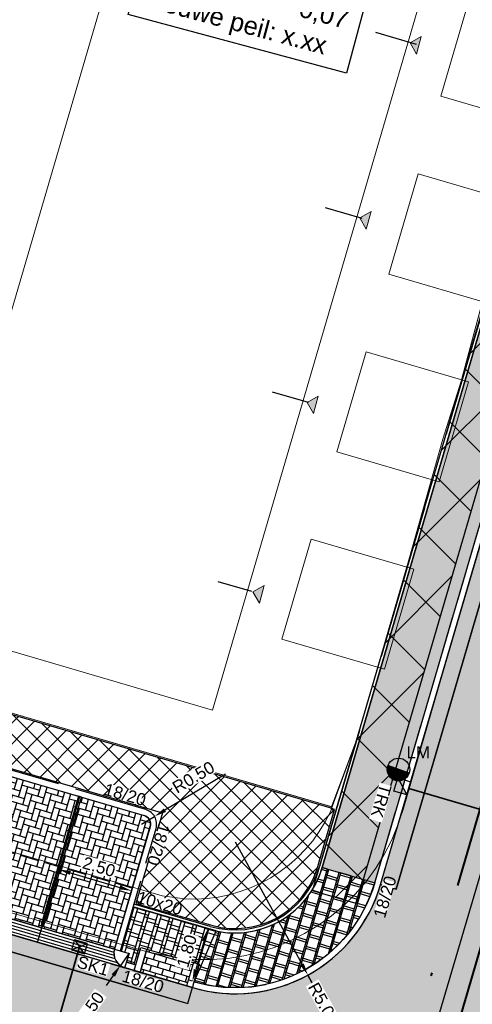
# Model space of a CAD drawing. Header units: metres. Extents: x 252743 to 254903, y 592696 to 593766.
# Tile 87 of 174: x 253881 to 253896, y 592933 to 592965. Entities that reach past the tile are written whole.
import ezdxf
from ezdxf.lldxf.tags import DXFTag

# ---------------------------------------------------------------- set-up
doc = ezdxf.new("R2010")
doc.units = ezdxf.units.M
doc.set_wipeout_variables(frame=1)
for name, pattern in [('ACAD_ISO11W100', [33, 12, -3, 12, -3, 0, -3]), ('CENTER', [50.8, 31.75, -6.35, 6.35, -6.35]), ('DASHED', [19.05, 12.7, -6.35]), ('HIDDEN', [9.525, 6.35, -3.175]), ('IMPORT-KG-KADASTRAAL-SO _2_', [0]), ('IMPORT-KG-PERCEEL-SO _2_', [0])]:
    doc.linetypes.add(name, pattern=pattern)
for name, color, linetype, lineweight in [('132034000_dwg', 8, 'Continuous', 5), ('B-BH-GR-BEPLANTING_CULTUUR_BODEMBEDEKKER-G', 250, 'Continuous', 18), ('B-BH-KG-GRENS_KADASTRAAL-G', 250, 'IMPORT-KG-KADASTRAAL-SO _2_', 18), ('B-BH-KG-GRENS_PERCEEL-G', 250, 'IMPORT-KG-PERCEEL-SO _2_', 18), ('B-BH-VH-OPENVERHARDING-G', 250, 'Continuous', 18), ('N-RI-DWA-PVC', 12, 'CENTER', 40), ('N-RI-HWA-PVC', 150, 'ACAD_ISO11W100', 40), ('N-RI-HWA-PVC125 KOLKAANSLUITING', 140, 'HIDDEN', 35), ('N-woningen', 1, 'Continuous', 0)]:
    doc.layers.add(name, color=color, linetype=linetype, lineweight=lineweight)
doc.layers.add('ALGEMEEN HULP', color=6, linetype='Continuous', plot=False)
for name, color, linetype in [('ALGEMEEN LEGENDA 200', 7, 'Continuous'), ('ALGEMEEN TEKST 200', 7, 'Continuous'), ('B-RI-DWA-BETON', 8, 'Continuous'), ('N-GR-ARC-GROENVOORZIENING-N', 82, 'Continuous'), ('N-IN-TEKST 200', 7, 'Continuous'), ('N-KL-NUTSSTROOK', 10, 'Continuous'), ('N-RI-KOLK-STRAATKOLK', 7, 'Continuous'), ('N-RI-KOLK-TROTTOIRKOLK-TRK', 7, 'Continuous'), ('N-WB-ARC-BETONSTEEN KF', 253, 'Continuous'), ('N-WB-ARC-BETONTEGEL 30X30', 8, 'Continuous'), ('N-WB-ARC-KLINKER DF', 24, 'Continuous'), ('N-WB-ARC-SBS-KF-ROODBRUIN-PARKEREN', 24, 'Continuous'), ('N-WB-ARC-SBS-KF-ROODBRUIN-RIJBAAN', 24, 'Continuous'), ('N-WB-BAND OPSLUITBAND 10x20', 7, 'DASHED'), ('N-WB-BAND TEKST 200', 7, 'Continuous'), ('N-WB-BAND TROTTOIRBAND 18 20', 7, 'ACAD_ISO11W100'), ('N-WB-BOCHTSTRAAL', 7, 'Continuous'), ('N-WB-KANTVERHARDING', 2, 'Continuous'), ('N-WB-MAATVOERING-VERHARDINGEN', 7, 'Continuous'), ('N-WB-MATERIAALGRENS', 1, 'Continuous'), ('N-WB-MOLGOOT GEBAKKEN DF', 8, 'Continuous'), ('N-WB-PERRONBAND 18 20', 2, 'Continuous')]:
    doc.layers.add(name, color=color, linetype=linetype)
doc.layers.add('B-WE-KG-GRENS_PERCEEL-G', color=7, linetype='KG-PERCEEL-SO', lineweight=18, true_color=0x00a6ff)
doc.layers.get('0').freeze()
doc.styles.add('N_STANDARD 200', font='arial.ttf', dxfattribs={"height": 0.4})
doc.styles.get("Standard").update_dxf_attribs({"font": 'simplex.shx'})
tags = doc.linetypes.add('KG-PERCEEL-SO', pattern='A,5.5,-2,["P",Standard,S=1.8,R=0,X=-0.5,Y=-0.9],-2,5.5,-2,[5,NLCS.SHX,S=0.75,R=0,X=0,Y=0],-2', length=19).pattern_tags.tags
tags[6] = DXFTag(74, 10)
doc.dimstyles.new('N_DIMENSION 200', dxfattribs={"dimtxt": 0.4, "dimasz": 0.4, "dimexe": 0.125, "dimexo": 0.125, "dimgap": 0.25, "dimtad": 1, "dimzin": 3, "dimdsep": 46, "dimtxsty": 'N_STANDARD 200', "dimcen": 0, "dimazin": 3, "dimtfac": 1, "dimtix": 1, "dimtmove": 2, "dimatfit": 3, "dimfxl": 0.125, "dimfxlon": 1, "dimtfill": 1, "dimtolj": 1, "dimtzin": 0, "dimarcsym": 0})
pattern_1 = [(73.7, (253944.78337, 592970.7248), (-0.3900649, 0.114063), []), (163.7, (253944.78337, 592970.72481), (-0.44709635, -0.0809695), [0.4064, -0.4064])]
pattern_2 = [(73.72, (0, 0), (-0.13005114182, 0.037980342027), []), (163.72, (0, 0), (-0.187014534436, -0.15707198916), [0.1354836, -0.1354836])]

# ---------------------------------------------------------------- blocks, each defined once
blk = doc.blocks.new('*D515')
at = {"layer": 'Defpoints', "color": 0, "transparency": 16777216}
for p in [(253887.402, 592935.133), (253886.839, 592933.422), (253886.897, 592933.405)]:
    blk.add_point(p, dxfattribs=at)
at = {"layer": 'N-WB-MAATVOERING-VERHARDINGEN', "color": 0, "lineweight": -2, "transparency": 16777216}
for p, q in [((253887.344, 592935.15), (253887.224, 592935.185)), ((253887.232, 592934.766), (253886.951, 592933.806)), ((253886.839, 592933.422), (253886.719, 592933.457))]:
    blk.add_line(p, q, dxfattribs=at)
at = {"layer": 'N-WB-MAATVOERING-VERHARDINGEN', "color": 0, "transparency": 16777216}
for points in [[(253887.168, 592934.785), (253887.296, 592934.747), (253887.344, 592935.15)], [(253886.887, 592933.825), (253887.015, 592933.787), (253886.839, 592933.422)]]:
    blk.add_solid(points, dxfattribs=at)
at = {"layer": 'N-WB-MAATVOERING-VERHARDINGEN', "color": 0, "transparency": 16777216, "insert": (253886.656, 592934.413), "char_height": 0.4, "attachment_point": 5, "rotation": 73.716, "style": 'N_STANDARD 200', "bg_fill": 3, "box_fill_scale": 1.1, "bg_fill_color": 256, "bg_fill_true_color": 13158600, "bg_fill_transparency": 0}
blk.add_mtext('\\A1;1.80', dxfattribs=at)
blk = doc.blocks.new('*D535')
at = {"layer": 'Defpoints', "color": 0, "transparency": 16777216}
for p in [(253882.433, 592937.098), (253884.832, 592936.397), (253884.833, 592936.4)]:
    blk.add_point(p, dxfattribs=at)
at = {"layer": 'N-WB-BOCHTSTRAAL', "color": 0, "lineweight": -2, "transparency": 16777216}
for p, q in [((253882.434, 592937.101), (253882.469, 592937.221)), ((253882.818, 592936.989), (253884.449, 592936.513)), ((253884.833, 592936.4), (253884.868, 592936.52))]:
    blk.add_line(p, q, dxfattribs=at)
at = {"layer": 'N-WB-BOCHTSTRAAL', "color": 0, "transparency": 16777216}
for points in [[(253882.837, 592937.053), (253882.799, 592936.925), (253882.434, 592937.101)], [(253884.468, 592936.577), (253884.431, 592936.449), (253884.833, 592936.4)]]:
    blk.add_solid(points, dxfattribs=at)
at = {"layer": 'N-WB-BOCHTSTRAAL', "color": 0, "transparency": 16777216, "insert": (253883.761, 592937.187), "char_height": 0.4, "attachment_point": 5, "rotation": 343.716, "style": 'N_STANDARD 200', "bg_fill": 3, "box_fill_scale": 1.1, "bg_fill_color": 256, "bg_fill_true_color": 13158600, "bg_fill_transparency": 0}
blk.add_mtext('\\A1;2.50', dxfattribs=at)
blk = doc.blocks.new('*D537')
at = {"layer": 'Defpoints', "color": 0, "transparency": 16777216}
for p in [(253884.754, 592934.345), (253884.465, 592933.937)]:
    blk.add_point(p, dxfattribs=at)
at = {"layer": 'N-WB-BOCHTSTRAAL', "color": 0, "lineweight": -2, "transparency": 16777216}
for p, q in [((253884.754, 592934.345), (253884.465, 592933.937)), ((253884.233, 592933.611), (253884.002, 592933.285))]:
    blk.add_line(p, q, dxfattribs=at)
at = {"layer": 'N-WB-BOCHTSTRAAL', "color": 0, "transparency": 16777216}
blk.add_solid([(253884.179, 592933.65), (253884.288, 592933.572), (253884.465, 592933.937)], dxfattribs=at)
at = {"layer": 'N-WB-BOCHTSTRAAL', "color": 0, "transparency": 16777216, "insert": (253883.37, 592932.395), "char_height": 0.4, "attachment_point": 5, "rotation": 54.6441, "style": 'N_STANDARD 200', "bg_fill": 3, "box_fill_scale": 1.1, "bg_fill_color": 256, "bg_fill_true_color": 13158600, "bg_fill_transparency": 0}
blk.add_mtext('\\A1;R0.50', dxfattribs=at)
blk = doc.blocks.new('TROTTOIRKOLK TRK2020')
h = blk.add_hatch(color=256)
h.dxf.hatch_style = 1
h.paths.add_polyline_path([(0, 0), (0.45, 0.45), (0.45, 0)])
for points in [[(0, 0.45), (0.45, 0.45), (0.45, 0), (0, 0)], [(0, 0), (0.45, 0.45), (0.45, 0)]]:
    blk.add_lwpolyline(points, close=True)
at = {"color": 7, "true_color": 0xffffff}
blk.add_wipeout([(0.316, -0.088), (1.558, -0.088), (1.558, -0.525), (0.316, -0.525)], dxfattribs=at)
at = {"style": 'N_STANDARD 200'}
blk.add_attdef('TROTTOIRKOLK', (0.316, -0.505), '', height=0.4, dxfattribs=at)
blk = doc.blocks.new('STRAATKOLK STR3545')
h = blk.add_hatch(color=256)
h.dxf.hatch_style = 1
h.paths.add_polyline_path([(0, 0.35), (0.225, 0.175), (0.45, 0.35)])
h = blk.add_hatch(color=256)
h.dxf.hatch_style = 1
h.paths.add_polyline_path([(0.225, 0.175), (0, 0), (0.45, 0)])
for points in [[(0, 0.35), (0.225, 0.175), (0.45, 0.35)], [(0, 0.35), (0, 0), (0.45, 0), (0.45, 0.35)], [(0.225, 0.175), (0, 0), (0.45, 0)]]:
    blk.add_lwpolyline(points, close=True)
at = {"style": 'N_STANDARD 200'}
blk.add_attdef('STRAATKOLK', (0.297, -0.502), '', height=0.4, dxfattribs=at)
at = {"color": 7, "true_color": 0xffffff}
blk.add_wipeout([(0.316, -0.088), (1.358, -0.088), (1.358, -0.525), (0.316, -0.525)], dxfattribs=at)
blk = doc.blocks.new('*D625')
at = {"layer": 'Defpoints', "color": 0, "transparency": 16777216}
for p in [(253885.162, 592938.594), (253885.592, 592938.849)]:
    blk.add_point(p, dxfattribs=at)
at = {"layer": 'N-WB-BOCHTSTRAAL', "color": 0, "lineweight": -2, "transparency": 16777216}
for p, q in [((253887.933, 592940.235), (253885.936, 592939.053)), ((253885.162, 592938.594), (253885.592, 592938.849))]:
    blk.add_line(p, q, dxfattribs=at)
at = {"layer": 'N-WB-BOCHTSTRAAL', "color": 0, "transparency": 16777216}
blk.add_solid([(253885.902, 592939.11), (253885.97, 592938.995), (253885.592, 592938.849)], dxfattribs=at)
at = {"layer": 'N-WB-BOCHTSTRAAL', "color": 0, "transparency": 16777216, "insert": (253886.875, 592940.137), "char_height": 0.4, "attachment_point": 5, "rotation": 30.6381, "style": 'N_STANDARD 200', "bg_fill": 3, "box_fill_scale": 1.1, "bg_fill_color": 256, "bg_fill_true_color": 13158600, "bg_fill_transparency": 0}
blk.add_mtext('\\A1;R0.50', dxfattribs=at)
blk = doc.blocks.new('*D636')
at = {"layer": 'Defpoints', "color": 0, "transparency": 16777216}
for p in [(253888.244, 592938.012), (253890.645, 592933.626)]:
    blk.add_point(p, dxfattribs=at)
at = {"layer": 'N-WB-BOCHTSTRAAL', "color": 0, "lineweight": -2, "transparency": 16777216}
blk.add_line((253888.244, 592938.012), (253890.453, 592933.977), dxfattribs=at)
at = {"layer": 'N-WB-BOCHTSTRAAL', "color": 0, "transparency": 16777216}
blk.add_solid([(253890.511, 592934.009), (253890.394, 592933.945), (253890.645, 592933.626)], dxfattribs=at)
at = {"layer": 'N-WB-BOCHTSTRAAL', "color": 0, "transparency": 16777216, "insert": (253891.163, 592932.68), "char_height": 0.4, "attachment_point": 5, "rotation": 298.6959, "style": 'N_STANDARD 200', "bg_fill": 3, "box_fill_scale": 1.1, "bg_fill_color": 256, "bg_fill_true_color": 13158600, "bg_fill_transparency": 0}
blk.add_mtext('\\A1;R5.00', dxfattribs=at)
blk = doc.blocks.new('132034000_dwg_GWW-CAD Brk tekening 12A-1381409-Plot dakaanzicht')
at = {"layer": 'B-BH-KG-GRENS_KADASTRAAL-G', "color": 253, "linetype": 'Continuous', "lineweight": 9}
blk.add_line((253895707, 592953221), (253896404, 592955794), dxfattribs=at)
at = {"layer": 'B-BH-KG-GRENS_KADASTRAAL-G', "color": 253, "linetype": 'Continuous', "lineweight": 9, "flags": 128}
for points in [[(253904095, 592982546), (253904700, 592984693), (253881327, 592991426), (253867942, 592946035), (253891423, 592939167), (253892264, 592941390), (253892949, 592943755)], [(253893906, 592947054), (253893977, 592947298), (253894719, 592949931)]]:
    blk.add_lwpolyline(points, dxfattribs=at)
at = {"layer": 'B-BH-KG-GRENS_PERCEEL-G', "color": 253, "linetype": 'Continuous', "lineweight": 9}
blk.add_line((253896404, 592955794), (253895707, 592953221), dxfattribs=at)
at = {"layer": 'B-BH-KG-GRENS_PERCEEL-G', "color": 253, "linetype": 'Continuous', "lineweight": 9, "flags": 128}
for points in [[(253892949, 592943755), (253892264, 592941390), (253891423, 592939167), (253867942, 592946035), (253881327, 592991426), (253904700, 592984693), (253904095, 592982546)], [(253894719, 592949931), (253893977, 592947298), (253893906, 592947054)]]:
    blk.add_lwpolyline(points, dxfattribs=at)
blk = doc.blocks.new('132034000_dwg_GWW-CAD Bgt tekening 12A-1381416-Plot dakaanzicht')
at = {"layer": 'B-BH-GR-BEPLANTING_CULTUUR_BODEMBEDEKKER-G', "color": 253, "lineweight": 9, "flags": 128}
blk.add_lwpolyline([(253873160, 592944509), (253891448, 592939160), (253891388, 592938995), (253891218, 592938666), (253891023, 592938350), (253890806, 592938049), (253890567, 592937766), (253890307, 592937500), (253890029, 592937255), (253889733, 592937031), (253889422, 592936830), (253889096, 592936652), (253888758, 592936499), (253888410, 592936372), (253888053, 592936270), (253887690, 592936195), (253887322, 592936148), (253886952, 592936127), (253886581, 592936134), (253885846, 592936231), (253870525, 592940706), (253871588, 592943976)], close=True, dxfattribs=at)
at = {"layer": 'B-BH-VH-OPENVERHARDING-G', "color": 253, "lineweight": 9}
blk.add_line((253895707, 592953221), (253896404, 592955794), dxfattribs=at)
at = {"layer": 'B-BH-VH-OPENVERHARDING-G', "color": 253, "lineweight": 9, "flags": 128}
for points in [[(253895886, 592925221), (253867347, 592933297), (253869044, 592939061), (253885354, 592934394), (253886402, 592934182), (253886936, 592934138), (253887471, 592934136), (253888005, 592934176), (253888533, 592934258), (253889054, 592934381), (253889564, 592934545), (253890059, 592934748), (253890537, 592934989), (253890994, 592935267), (253891428, 592935580), (253891837, 592935926), (253892216, 592936303), (253892566, 592936709), (253892882, 592937141), (253893163, 592937596), (253893408, 592938072), (253893615, 592938566), (253893782, 592939074), (253909158, 592992072)], [(253909158, 592992072), (253893782, 592939074), (253893615, 592938566), (253893408, 592938072), (253893163, 592937596), (253892882, 592937141), (253892566, 592936709), (253892216, 592936303), (253891837, 592935926), (253891428, 592935580), (253890994, 592935267), (253890537, 592934989), (253890059, 592934748), (253889564, 592934545), (253889054, 592934381), (253888533, 592934258), (253888005, 592934176), (253887471, 592934136), (253886936, 592934138), (253886402, 592934182), (253885354, 592934394), (253869044, 592939061)], [(253870525, 592940706), (253885846, 592936231), (253886581, 592936134), (253886952, 592936127), (253887322, 592936148), (253887690, 592936195), (253888053, 592936270), (253888410, 592936372), (253888758, 592936499), (253889096, 592936652), (253889422, 592936830), (253889733, 592937031), (253890029, 592937255), (253890307, 592937500), (253890567, 592937766), (253890806, 592938049), (253891023, 592938350), (253891218, 592938666), (253891388, 592938995), (253891448, 592939160), (253892264, 592941390), (253892949, 592943755)], [(253893906, 592947054), (253893977, 592947298), (253894719, 592949931)]]:
    blk.add_lwpolyline(points, dxfattribs=at)
blk = doc.blocks.new('132034000_dwg-1357416-Plot dakaanzicht')
for name in ['132034000_dwg_GWW-CAD Brk tekening 12A-1381409-Plot dakaanzicht', '132034000_dwg_GWW-CAD Bgt tekening 12A-1381416-Plot dakaanzicht']:
    blk.add_blockref(name, (0, 0))
blk = doc.blocks.new('LICHTMAST-BLOCK')
h = blk.add_hatch()
h.set_pattern_fill('ANSI31', color=256, scale=0.005)
edge = h.paths.add_edge_path()
edge.add_line((0.351, -0.127), (-0.351, 0.127))
edge.add_arc((0, 0), 0.373, 160.1369, 245.7021)
edge.add_arc((0, 0), 0.373, 245.7021, 340.1369)
blk.add_lwpolyline([(0.351, -0.127), (-0.351, 0.127, 0.391721), (-0.154, -0.34, 0.43707)], format="xyb", close=True)
blk.add_circle((0, 0), 0.373)
at = {"layer": 'N-IN-TEKST 200', "style": 'N_STANDARD 200'}
blk.add_attdef('LICHTMAST', (0.262, 0.364), '', height=0.4, dxfattribs=at)

msp = doc.modelspace()

# ---------------------------------------------------------------- hatches: boundary and pattern name
at = {"layer": 'N-GR-ARC-GROENVOORZIENING-N'}
h = msp.add_hatch(dxfattribs=at)
h.set_pattern_fill('ANSI37', color=256, scale=0.15)
edge = h.paths.add_edge_path()
edge.add_line((253877.587, 593001.523), (253860.253, 592942.307))
edge.add_line((253860.253, 592942.307), (253867.456, 592940.183))
edge.add_line((253867.456, 592940.183), (253868.564, 592944.017))
edge.add_line((253868.564, 592944.017), (253885.854, 592938.966))
edge.add_line((253885.854, 592938.966), (253884.972, 592935.979))
edge.add_line((253884.972, 592935.979), (253887.509, 592935.253))
edge.add_arc((253888.246, 592938.005), 2.849, 255.0082, 341.3177)
edge.add_line((253890.944, 592937.092), (253891.527, 592939.078))
edge.add_line((253891.527, 592939.078), (253891.408, 592939.123))
edge.add_line((253891.408, 592939.123), (253867.88, 592946.001))
edge.add_line((253867.88, 592946.001), (253881.293, 592991.488))
edge.add_line((253881.293, 592991.488), (253904.714, 592984.741))
edge.add_line((253904.714, 592984.741), (253904.919, 592984.681))
edge.add_line((253904.919, 592984.681), (253907.31, 592992.824))
edge.add_line((253907.31, 592992.824), (253877.587, 593001.523))
at = {"layer": 'N-WB-ARC-BETONTEGEL 30X30'}
h = msp.add_hatch(dxfattribs=at)
h.set_pattern_fill('AR-B88', color=256, scale=0.002, angle=73.7, style=0)
h.set_pattern_definition(pattern_1)
h.paths.add_polyline_path([(253907.493, 592992.925), (253891.121, 592937.167), (253892.85, 592936.66), (253905.641, 592980.22), (253905.062, 592980.391), (253905.629, 592982.309), (253906.205, 592982.139), (253909.22, 592992.419), (253908.645, 592992.588)])
h = msp.add_hatch(dxfattribs=at)
h.set_pattern_fill('AR-B88', color=256, scale=0.002, angle=73.7, style=0)
h.set_pattern_definition(pattern_1)
edge = h.paths.add_edge_path()
edge.add_arc((253888.245, 592938.01), 2.997, 258.0246, 343.6819)
edge.add_line((253891.121, 592937.167), (253892.85, 592936.66))
edge.add_arc((253888.244, 592938.012), 4.8, 253.7162, 343.6353, ccw=False)
edge.add_line((253886.898, 592933.405), (253887.623, 592935.077))
h = msp.add_hatch(dxfattribs=at)
h.set_pattern_fill('AR-B88', color=256, scale=0.002, angle=73.7, style=0)
h.set_pattern_definition([(73.7, (253892.8497, 592936.6599), (-0.390065, 0.114063), []), (163.7, (253892.8497, 592936.65991), (-0.4470963, -0.0809695), [0.4064, -0.4064])])
edge = h.paths.add_edge_path()
edge.add_arc((253888.245, 592938.01), 2.997, 258.0246, 343.6819)
edge.add_line((253891.121, 592937.167), (253892.85, 592936.66))
edge.add_arc((253888.244, 592938.012), 4.8, 253.7162, 343.6353, ccw=False)
edge.add_line((253886.898, 592933.405), (253887.623, 592935.077))
h = msp.add_hatch(dxfattribs=at)
h.set_pattern_fill('AR-B88', color=256, scale=0.002, angle=73.7, style=0)
h.set_pattern_definition(pattern_1)
edge = h.paths.add_edge_path()
edge.add_line((253884.886, 592935.868), (253884.466, 592934.428))
edge.add_arc((253885.031, 592935.724), 1.414, 246.4373, 258.7612)
edge.add_line((253884.755, 592934.337), (253884.67, 592934.057))
edge.add_line((253884.67, 592934.057), (253884.979, 592933.966))
edge.add_line((253884.979, 592933.966), (253885.145, 592934.538))
edge.add_line((253885.145, 592934.538), (253887.066, 592933.981))
edge.add_line((253887.066, 592933.981), (253886.898, 592933.405))
edge.add_line((253886.898, 592933.405), (253887.623, 592935.077))
edge.add_line((253887.623, 592935.077), (253884.886, 592935.868))
h = msp.add_hatch(dxfattribs=at)
h.set_pattern_fill('AR-B88', color=256, scale=0.002, angle=73.7, style=0)
edge = h.paths.add_edge_path()
edge.add_line((253884.886, 592935.868), (253884.466, 592934.428))
edge.add_arc((253885.031, 592935.724), 1.414, 246.4373, 258.7612)
edge.add_line((253884.755, 592934.337), (253884.67, 592934.057))
edge.add_line((253884.67, 592934.057), (253884.979, 592933.966))
edge.add_line((253884.979, 592933.966), (253885.145, 592934.538))
edge.add_line((253885.145, 592934.538), (253887.066, 592933.981))
edge.add_line((253887.066, 592933.981), (253886.898, 592933.405))
edge.add_line((253886.898, 592933.405), (253887.623, 592935.077))
edge.add_line((253887.623, 592935.077), (253884.886, 592935.868))
at = {"layer": 'N-WB-ARC-KLINKER DF'}
h = msp.add_hatch(dxfattribs=at)
h.set_pattern_fill('AR-B816', color=256, scale=0.001, angle=343.5275)
h.set_pattern_definition([(343.527536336, (-339598.2124, 845671.0233), (0.057618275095, 0.194859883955), []), (73.527536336, (-339598.2124, 845671.0233), (-0.13724160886, 0.25247815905), [0.2032, -0.2032])])
h.paths.add_polyline_path([(253885.338, 592934.483), (253886.874, 592934.037), (253886.651, 592933.268), (253885.114, 592933.715)])
at = {"layer": 'N-WB-ARC-SBS-KF-ROODBRUIN-PARKEREN'}
h = msp.add_hatch(dxfattribs=at)
h.set_pattern_fill('AR-HBONE', color=256, scale=0.002, angle=28.72)
h.paths.add_polyline_path([(253880.782, 592940.184), (253883.086, 592939.512), (253881.852, 592935.288), (253881.9, 592935.274), (253881.873, 592935.18), (253879.473, 592935.88), (253879.5, 592935.975), (253879.548, 592935.961)])
h = msp.add_hatch(dxfattribs=at)
h.set_pattern_fill('AR-HBONE', color=256, scale=0.002, angle=28.72)
edge = h.paths.add_edge_path()
edge.add_line((253883.182, 592939.482), (253885.245, 592938.88))
edge.add_arc((253885.161, 592938.592), 0.3, -16.2646, 73.7162, ccw=False)
edge.add_line((253885.449, 592938.508), (253884.274, 592934.483))
edge.add_line((253884.274, 592934.483), (253881.872, 592935.178))
edge.add_line((253881.872, 592935.178), (253881.9, 592935.273))
edge.add_line((253881.9, 592935.273), (253881.948, 592935.259))
edge.add_line((253881.948, 592935.259), (253883.182, 592939.482))
at = {"layer": 'N-WB-ARC-SBS-KF-ROODBRUIN-RIJBAAN'}
h = msp.add_hatch(dxfattribs=at)
h.set_pattern_fill('AR-HBONE', color=256, scale=0.002, angle=73.72)
edge = h.paths.add_edge_path()
edge.add_arc((253888.257, 592938.002), 4.985, 298.6333, 343.7066)
edge.add_line((253893.042, 592936.604), (253893.56, 592936.451))
edge.add_line((253893.56, 592936.451), (253906.2, 592979.498))
edge.add_line((253906.2, 592979.498), (253906.428, 592980.275))
edge.add_line((253906.428, 592980.275), (253906.914, 592981.93))
edge.add_line((253906.914, 592981.93), (253909.904, 592992.112))
edge.add_line((253909.904, 592992.112), (253910.521, 592994.211))
edge.add_line((253910.521, 592994.211), (253910.004, 592994.363))
edge.add_arc((253904.257, 592996.098), 6.003, 343.1949, 431.9432)
edge.add_line((253906.118, 593001.806), (253923.219, 592996.813))
edge.add_arc((253921.537, 592991.053), 6.001, 73.7283, 164.3405)
edge.add_line((253915.759, 592992.673), (253915.241, 592992.825))
edge.add_line((253915.241, 592992.825), (253911.638, 592980.556))
edge.add_line((253911.638, 592980.556), (253895.336, 592925.044))
edge.add_line((253895.336, 592925.044), (253890.646, 592933.627))
h = msp.add_hatch(dxfattribs=at)
h.set_pattern_fill('AR-BRSTD', color=256, scale=0.002, angle=163.72)
h.set_pattern_definition([(163.72, (253915.75945, 592992.67252), (-0.03798034, -0.13005114), []), (253.72, (253915.75945, 592992.67252), (0.157072, -0.18701453), [0.1354836, -0.1354836])])
h.paths.add_polyline_path([(253910.004, 592994.363), (253910.521, 592994.211), (253893.56, 592936.451), (253893.042, 592936.604)])
h = msp.add_hatch(dxfattribs=at)
h.set_pattern_fill('AR-BRSTD', color=256, scale=0.002, angle=73.72)
h.set_pattern_definition(pattern_2)
edge = h.paths.add_edge_path()
edge.add_arc((253807.754, 592955.794), 0.501, 73.7384, 168.2158)
edge.add_line((253807.264, 592955.897), (253886.691, 592932.695))
edge.add_line((253886.691, 592932.695), (253886.843, 592933.213))
edge.add_line((253886.843, 592933.213), (253807.894, 592956.275))
h = msp.add_hatch(dxfattribs=at)
h.set_pattern_fill('AR-HBONE', color=256, scale=0.002, angle=163.72)
edge = h.paths.add_edge_path()
edge.add_line((253807.955, 592955.695), (253820.414, 592952.055))
edge.add_line((253820.414, 592952.055), (253833.68, 592948.18))
edge.add_line((253833.68, 592948.18), (253852.875, 592942.573))
edge.add_line((253852.875, 592942.573), (253867.182, 592938.386))
edge.add_line((253867.182, 592938.386), (253884.282, 592933.398))
edge.add_line((253884.282, 592933.398), (253886.691, 592932.695))
edge.add_line((253886.691, 592932.695), (253886.841, 592933.213))
edge.add_arc((253888.244, 592938.012), 5, 253.7016, 298.6713)
edge.add_line((253890.643, 592933.625), (253895.336, 592925.044))
edge.add_line((253895.336, 592925.044), (253867.91, 592933.055))
edge.add_line((253867.91, 592933.055), (253861.191, 592935.018))
edge.add_line((253861.191, 592935.018), (253846.826, 592939.214))
edge.add_line((253846.826, 592939.214), (253831.771, 592943.612))
edge.add_line((253831.771, 592943.612), (253813.523, 592948.943))
edge.add_line((253813.523, 592948.943), (253806.363, 592951.034))
edge.add_line((253806.363, 592951.034), (253805.884, 592951.174))
edge.add_line((253805.884, 592951.174), (253807.264, 592955.897))
edge.add_line((253807.264, 592955.897), (253807.955, 592955.695))
h = msp.add_hatch(dxfattribs=at)
h.set_pattern_fill('AR-BRSTD', color=256, scale=0.002, angle=73.72)
h.set_pattern_definition(pattern_2)
edge = h.paths.add_edge_path()
edge.add_arc((253806.354, 592950.998), 0.502, 159.4356, 253.5911, ccw=False)
edge.add_line((253805.884, 592951.174), (253895.335, 592925.045))
edge.add_line((253895.335, 592925.045), (253895.184, 592924.527))
edge.add_line((253895.184, 592924.527), (253806.212, 592950.516))
at = {"layer": 'N-woningen'}
h = msp.add_hatch(color=256, dxfattribs=at)
h.dxf.hatch_style = 1
h.paths.add_polyline_path([(253894.225, 592963.939), (253894.014, 592964.307), (253894.382, 592964.518)])
h = msp.add_hatch(color=256, dxfattribs=at)
h.dxf.hatch_style = 1
h.paths.add_polyline_path([(253892.57, 592958.179), (253892.359, 592958.547), (253892.727, 592958.758)])
h = msp.add_hatch(color=256, dxfattribs=at)
h.dxf.hatch_style = 1
h.paths.add_polyline_path([(253890.83, 592952.104), (253890.619, 592952.472), (253890.987, 592952.683)])
h = msp.add_hatch(color=256, dxfattribs=at)
h.dxf.hatch_style = 1
h.paths.add_polyline_path([(253889.047, 592945.867), (253888.836, 592946.235), (253889.204, 592946.446)])

# ---------------------------------------------------------------- linework, layer by layer
at = {"layer": 'ALGEMEEN HULP'}
for p, q in [((253894.227, 592964.259), (253892.885, 592964.645)), ((253892.44, 592958.528), (253891.228, 592958.876)), ((253890.665, 592952.467), (253889.484, 592952.806)), ((253820.565, 592952.574), (253884.614, 592933.865)), ((253888.802, 592946.254), (253887.694, 592946.572))]:
    msp.add_line(p, q, dxfattribs=at)
at = {"layer": 'B-RI-DWA-BETON'}
msp.add_line((253892.613, 592924.344), (253902.104, 592956.501), dxfattribs=at)
at = {"layer": 'N-GR-ARC-GROENVOORZIENING-N'}
msp.add_lwpolyline([(253877.587, 593001.523), (253860.253, 592942.307), (253867.456, 592940.183), (253868.564, 592944.017), (253885.854, 592938.966), (253884.972, 592935.979), (253887.509, 592935.253, 0.395471), (253890.944, 592937.092), (253891.527, 592939.078), (253891.408, 592939.123), (253867.88, 592946.001), (253881.293, 592991.488), (253904.714, 592984.741), (253904.919, 592984.681), (253907.31, 592992.824)], format="xyb", close=True, dxfattribs=at)
at = {"layer": 'N-RI-DWA-PVC'}
msp.add_line((253915.766, 593001.07), (253894.188, 592927.204), dxfattribs=at)
at = {"layer": 'N-RI-HWA-PVC'}
msp.add_line((253912.469, 592994.254), (253893.304, 592928.825), dxfattribs=at)
at = {"layer": 'N-RI-HWA-PVC125 KOLKAANSLUITING'}
for p, q in [((253899.73, 592938.082), (253893.974, 592939.772)), ((253883.122, 592934.558), (253882.379, 592932.013))]:
    msp.add_line(p, q, dxfattribs=at)
at = {"layer": 'N-WB-ARC-BETONSTEEN KF'}
for points in [[(253883.126, 592939.292), (253883.182, 592939.483), (253883.086, 592939.512), (253883.03, 592939.32)], [(253883.07, 592939.1), (253883.126, 592939.292), (253883.03, 592939.32), (253882.974, 592939.128)], [(253882.958, 592938.716), (253883.014, 592938.908), (253882.918, 592938.936), (253882.862, 592938.744)], [(253883.014, 592938.908), (253883.07, 592939.1), (253882.974, 592939.128), (253882.918, 592938.936)], [(253882.846, 592938.332), (253882.902, 592938.524), (253882.806, 592938.552), (253882.75, 592938.36)], [(253882.902, 592938.524), (253882.958, 592938.716), (253882.862, 592938.744), (253882.806, 592938.552)], [(253882.79, 592938.14), (253882.846, 592938.332), (253882.75, 592938.36), (253882.694, 592938.168)], [(253882.677, 592937.756), (253882.733, 592937.948), (253882.637, 592937.976), (253882.581, 592937.784)], [(253882.733, 592937.948), (253882.79, 592938.14), (253882.694, 592938.168), (253882.637, 592937.976)], [(253882.565, 592937.372), (253882.621, 592937.564), (253882.525, 592937.592), (253882.469, 592937.4)], [(253882.621, 592937.564), (253882.677, 592937.756), (253882.581, 592937.784), (253882.525, 592937.592)], [(253882.509, 592937.18), (253882.565, 592937.372), (253882.469, 592937.4), (253882.413, 592937.208)], [(253882.397, 592936.796), (253882.453, 592936.988), (253882.357, 592937.016), (253882.301, 592936.824)], [(253882.453, 592936.988), (253882.509, 592937.18), (253882.413, 592937.208), (253882.357, 592937.016)], [(253882.285, 592936.412), (253882.341, 592936.604), (253882.245, 592936.632), (253882.189, 592936.44)], [(253882.341, 592936.604), (253882.397, 592936.796), (253882.301, 592936.824), (253882.245, 592936.632)], [(253882.229, 592936.22), (253882.285, 592936.412), (253882.189, 592936.44), (253882.133, 592936.248)], [(253882.116, 592935.836), (253882.172, 592936.028), (253882.076, 592936.056), (253882.02, 592935.864)], [(253882.172, 592936.028), (253882.229, 592936.22), (253882.133, 592936.248), (253882.076, 592936.056)], [(253882.004, 592935.452), (253882.06, 592935.644), (253881.964, 592935.672), (253881.908, 592935.48)], [(253882.06, 592935.644), (253882.116, 592935.836), (253882.02, 592935.864), (253881.964, 592935.672)], [(253881.948, 592935.26), (253882.004, 592935.452), (253881.908, 592935.48), (253881.852, 592935.288)]]:
    msp.add_lwpolyline(points, close=True, dxfattribs=at)
at = {"layer": 'N-WB-ARC-BETONTEGEL 30X30'}
msp.add_lwpolyline([(253907.493, 592992.925), (253891.121, 592937.167), (253892.85, 592936.66), (253905.641, 592980.22), (253905.062, 592980.391), (253905.629, 592982.309), (253906.205, 592982.139), (253909.22, 592992.419), (253908.645, 592992.588)], close=True, dxfattribs=at)
for points in [[(253887.623, 592935.077, 0.392184), (253891.121, 592937.167), (253892.85, 592936.66, -0.4138), (253886.898, 592933.405)], [(253884.886, 592935.868), (253884.466, 592934.428, 0.053825), (253884.755, 592934.337), (253884.67, 592934.057), (253884.979, 592933.966), (253885.145, 592934.538), (253887.066, 592933.981), (253886.898, 592933.405), (253887.623, 592935.077)]]:
    msp.add_lwpolyline(points, format="xyb", close=True, dxfattribs=at)
at = {"layer": 'N-WB-ARC-KLINKER DF'}
msp.add_lwpolyline([(253885.338, 592934.483), (253886.874, 592934.037), (253886.651, 592933.268), (253885.114, 592933.715)], close=True, dxfattribs=at)
at = {"layer": 'N-WB-ARC-SBS-KF-ROODBRUIN-PARKEREN'}
for points in [[(253890.646, 592933.627, 0.199245), (253893.042, 592936.604), (253893.56, 592936.451), (253906.2, 592979.498), (253906.428, 592980.275), (253906.914, 592981.93), (253909.904, 592992.112), (253910.521, 592994.211), (253910.004, 592994.363, 0.40783), (253906.118, 593001.806), (253923.219, 592996.813, 0.417346), (253915.759, 592992.673), (253915.241, 592992.825), (253911.638, 592980.556), (253895.336, 592925.044)], [(253807.894, 592956.275, 0.437291), (253807.264, 592955.897), (253886.691, 592932.695), (253886.843, 592933.213)], [(253807.955, 592955.695), (253820.414, 592952.055), (253833.68, 592948.18), (253852.875, 592942.573), (253867.182, 592938.386), (253884.282, 592933.398), (253886.691, 592932.695), (253886.841, 592933.213, 0.198775), (253890.643, 592933.625), (253895.336, 592925.044), (253867.91, 592933.055), (253861.191, 592935.018), (253846.826, 592939.214), (253831.771, 592943.612), (253813.523, 592948.943), (253806.363, 592951.034), (253805.884, 592951.174), (253807.264, 592955.897)], [(253883.182, 592939.482), (253885.245, 592938.88, -0.414115), (253885.449, 592938.508), (253884.274, 592934.483), (253881.872, 592935.178), (253881.9, 592935.273), (253881.948, 592935.259)]]:
    msp.add_lwpolyline(points, format="xyb", close=True, dxfattribs=at)
for points in [[(253910.004, 592994.363), (253910.521, 592994.211), (253893.56, 592936.451), (253893.042, 592936.604)], [(253880.782, 592940.184), (253883.086, 592939.512), (253881.852, 592935.288), (253881.9, 592935.274), (253881.873, 592935.18), (253879.473, 592935.88), (253879.5, 592935.975), (253879.548, 592935.961)]]:
    msp.add_lwpolyline(points, close=True, dxfattribs=at)
at = {"layer": 'N-WB-BAND OPSLUITBAND 10x20', "ltscale": 0.4}
for points in [[(253907.372, 592992.858), (253891.027, 592937.195)], [(253887.431, 592935.229), (253884.914, 592935.964)]]:
    msp.add_lwpolyline(points, dxfattribs=at)
msp.add_arc((253888.244, 592938.012), 2.9, 253.716, 343.634, dxfattribs=at)
at = {"layer": 'N-WB-BAND TROTTOIRBAND 18 20', "ltscale": 0.2}
for p, q in [((253892.85, 592936.66), (253905.641, 592980.22)), ((253885.302, 592939.074), (253871.077, 592943.228)), ((253884.466, 592934.429), (253885.642, 592938.454)), ((253884.275, 592934.483), (253884.755, 592934.337)), ((253884.67, 592934.056), (253884.979, 592933.966))]:
    msp.add_line(p, q, dxfattribs=at)
at = {"layer": 'N-WB-BAND TROTTOIRBAND 18 20'}
msp.add_line((253884.61, 592933.86), (253884.755, 592934.337), dxfattribs=at)
at = {"layer": 'N-WB-BAND TROTTOIRBAND 18 20', "ltscale": 0.2}
for centre, radius, start, end in [((253885.162, 592938.594), 0.5, 343.716, 73.716), ((253888.244, 592938.012), 4.8, 253.716, 343.6353), ((253884.754, 592934.345), 0.3, 163.716, 164.4709)]:
    msp.add_arc(centre, radius, start, end, dxfattribs=at)
at = {"layer": 'N-WB-KANTVERHARDING'}
for p, q in [((253871.5, 592942.896), (253885.245, 592938.881)), ((253886.769, 592940.528), (253886.769, 592940.529)), ((253867.334, 592938.904), (253884.888, 592933.784)), ((253885.449, 592938.509), (253884.274, 592934.485)), ((253891.123, 592937.167), (253891.123, 592937.167)), ((253893.042, 592936.611), (253893.04, 592936.604)), ((253884.886, 592935.868), (253887.403, 592935.133)), ((253885.174, 592935.784), (253885.174, 592935.784)), ((253884.902, 592933.78), (253886.842, 592933.213))]:
    msp.add_line(p, q, dxfattribs=at)
for points in [[(253881.732, 592934.698), (253883.134, 592939.498)], [(253884.27, 592934.471), (253885.453, 592938.525)], [(253893.042, 592936.611), (253893.042, 592936.609)]]:
    msp.add_lwpolyline(points, dxfattribs=at)
for centre, radius, start, end in [((253885.161, 592938.593), 0.3, 343.716, 73.716), ((253888.244, 592938.012), 3, 253.716, 343.634), ((253888.244, 592938.012), 5, 253.716, 343.6353), ((253884.754, 592934.345), 0.5, 163.716, 253.716), ((253884.754, 592934.339), 0.5, 163.3927, 253.3967)]:
    msp.add_arc(centre, radius, start, end, dxfattribs=at)
at = {"layer": 'N-WB-MATERIAALGRENS'}
msp.add_line((253868.995, 592938.94), (253884.274, 592934.483), dxfattribs=at)
at = {"layer": 'N-WB-MOLGOOT GEBAKKEN DF'}
for p, q in [((253869.918, 592938.567), (253884.255, 592934.384)), ((253869.654, 592938.331), (253884.356, 592934.042)), ((253869.777, 592938.4), (253884.287, 592934.166)), ((253869.86, 592938.48), (253884.258, 592934.279))]:
    msp.add_line(p, q, dxfattribs=at)
at = {"layer": 'N-WB-PERRONBAND 18 20', "flags": 128}
for points in [[(253884.947, 592933.857), (253885.145, 592934.538), (253885.338, 592934.483), (253885.114, 592933.714), (253884.922, 592933.77), (253884.939, 592933.828), (253884.929, 592933.831), (253884.938, 592933.859)], [(253886.868, 592933.299), (253887.066, 592933.981), (253886.874, 592934.037), (253886.651, 592933.268), (253886.843, 592933.213), (253886.86, 592933.27), (253886.869, 592933.267), (253886.878, 592933.296)]]:
    msp.add_lwpolyline(points, close=True, dxfattribs=at)
at = {"layer": 'N-woningen'}
for points in [[(253895.994, 592965.851), (253899.372, 592964.86), (253898.406, 592961.563), (253895.027, 592962.553)], [(253894.225, 592963.939), (253894.014, 592964.307), (253894.382, 592964.518)], [(253894.225, 592963.939), (253894.014, 592964.307), (253894.382, 592964.518)], [(253894.279, 592959.997), (253897.657, 592959.006), (253896.691, 592955.709), (253893.312, 592956.699)], [(253892.57, 592958.179), (253892.359, 592958.547), (253892.727, 592958.758)], [(253892.57, 592958.179), (253892.359, 592958.547), (253892.727, 592958.758)], [(253892.564, 592954.143), (253895.942, 592953.152), (253894.976, 592949.855), (253891.597, 592950.845)], [(253890.83, 592952.104), (253890.619, 592952.472), (253890.987, 592952.683)], [(253890.83, 592952.104), (253890.619, 592952.472), (253890.987, 592952.683)], [(253890.757, 592947.977), (253894.136, 592946.987), (253893.17, 592943.69), (253889.791, 592944.68)], [(253889.047, 592945.867), (253888.836, 592946.235), (253889.204, 592946.446)], [(253889.047, 592945.867), (253888.836, 592946.235), (253889.204, 592946.446)]]:
    msp.add_lwpolyline(points, close=True, dxfattribs=at)

# ---------------------------------------------------------------- block references
at = {"layer": '132034000_dwg', "color": 253, "lineweight": 9, "xscale": 0.001, "yscale": 0.001, "zscale": 0.001}
msp.add_blockref('132034000_dwg-1357416-Plot dakaanzicht', (0, 0), dxfattribs=at)

# ---------------------------------------------------------------- next in the draw order: texts
at = {"layer": 'ALGEMEEN LEGENDA 200', "insert": (253885.515, 592967.094), "char_height": 0.6, "attachment_point": 1, "rotation": 344.9778, "style": 'N_STANDARD 200', "bg_fill": 3, "box_fill_scale": 1.5, "bg_fill_color": 256, "bg_fill_transparency": 0}
msp.add_mtext_dynamic_manual_height_columns('\\pxt5;Huidige peil: -0,07\\PNieuwe peil: x.xx', width=7.35625, gutter_width=2, heights=[0], dxfattribs=at)
at = {"layer": 'N-WB-BAND TEKST 200', "char_height": 0.4, "attachment_point": 8, "style": 'N_STANDARD 200', "bg_fill": 3, "box_fill_scale": 1, "bg_fill_color": 256, "bg_fill_transparency": 0}
for s, insert, width, rotation in [('{\\C7;18/20}', (253885.53, 592937.976), 1.11436, 253.6615), ('10x20', (253885.704, 592935.796), 0.58497, 343.5808), ('{\\C7;18/20}', (253885.155, 592933.221), 1.11436, 343.7864)]:
    msp.add_mtext(s, dxfattribs=dict(at, insert=insert, width=width, rotation=rotation))

# ---------------------------------------------------------------- next in the draw order: dimensions: what is measured, and where the dimension line sits
at = {"layer": 'N-WB-BOCHTSTRAAL'}
dim = msp.add_aligned_dim(p1=(253882.433, 592937.098), p2=(253884.832, 592936.397), distance=0.004, dimstyle='N_DIMENSION 200', override={"dimfxl": 0.0125}, dxfattribs=at)
dim.commit()
dim.dimension.update_dxf_attribs({"geometry": '*D535', "text_midpoint": (253883.761, 592937.187)})
at = {"layer": 'N-WB-MAATVOERING-VERHARDINGEN'}
dim = msp.add_aligned_dim(p1=(253887.402, 592935.133), p2=(253886.897, 592933.405), distance=-0.06, dimstyle='N_DIMENSION 200', override={"dimfxl": 0.0125}, dxfattribs=at)
dim.commit()
dim.dimension.update_dxf_attribs({"geometry": '*D515', "text_midpoint": (253886.656, 592934.413)})

# ---------------------------------------------------------------- next in the draw order: hatches: boundary and pattern name
at = {"layer": 'N-KL-NUTSSTROOK'}
h = msp.add_hatch(dxfattribs=at)
h.set_pattern_fill('ANSI37', color=256, scale=0.5)
h.set_pattern_definition([(45, (66.4689, -8.073), (-1.122532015, 1.122532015), []), (135, (66.4689, -8.073), (-1.122532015, -1.122532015), [])])
h.paths.add_polyline_path([(253911.277, 593006.287), (253912.717, 593005.867), (253892.235, 592935.986), (253890.793, 592936.398)])

# ---------------------------------------------------------------- next in the draw order: linework, layer by layer
at = {"layer": 'ALGEMEEN TEKST 200'}
msp.add_lwpolyline([(253885.318, 592967.443), (253892.515, 592965.512), (253891.923, 592963.307), (253884.726, 592965.238)], close=True, dxfattribs=at)
at = {"layer": 'B-WE-KG-GRENS_PERCEEL-G', "ltscale": 0.5}
msp.add_lwpolyline([(253900.747, 592970.726), (253900.089, 592968.749), (253899.035, 592964.914), (253898.494, 592962.912), (253897.384, 592958.978), (253896.745, 592957.052), (253895.694, 592953.175), (253895.094, 592951.265), (253893.977, 592947.298), (253893.407, 592945.333), (253892.264, 592941.39), (253891.423, 592939.167), (253867.942, 592946.035), (253881.327, 592991.426), (253904.7, 592984.693), (253903.527, 592980.533), (253902.49, 592976.577), (253901.838, 592974.581)], close=True, dxfattribs=at)
at = {"layer": 'N-KL-NUTSSTROOK'}
msp.add_lwpolyline([(253911.277, 593006.287), (253912.717, 593005.867), (253892.235, 592935.986), (253890.793, 592936.398)], close=True, dxfattribs=at)
at = {"layer": 'N-WB-KANTVERHARDING'}
msp.add_line((253893.042, 592936.604), (253910.016, 592994.41), dxfattribs=at)
msp.add_lwpolyline([(253891.121, 592937.167), (253905.043, 592984.573)], dxfattribs=at)
at = {"layer": 'N-woningen', "color": 6}
msp.add_lwpolyline([(253890.094, 592986.965), (253877.85, 592945.172), (253887.504, 592942.344), (253899.748, 592984.137)], close=True, dxfattribs=at)

# ---------------------------------------------------------------- next in the draw order: dimensions: what is measured, and where the dimension line sits
at = {"layer": 'N-WB-BOCHTSTRAAL'}
dim = msp.add_radius_dim(center=(253884.754, 592934.345), mpoint=(253884.465, 592933.937), dimstyle='N_DIMENSION 200', override={"dimfxl": 0.0125}, dxfattribs=at)
dim.commit()
dim.dimension.update_dxf_attribs({"geometry": '*D537', "text_midpoint": (253883.37, 592932.395), "dimtype": 164})

# ---------------------------------------------------------------- next in the draw order: block references
at = {"layer": 'N-RI-KOLK-STRAATKOLK', "rotation": 343.6332995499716}
msp.add_blockref('STRAATKOLK STR3545', (253882.857, 592934.453), dxfattribs=at).add_auto_attribs({'STRAATKOLK': 'SK1'})
at = {"layer": 'N-RI-KOLK-TROTTOIRKOLK-TRK', "rotation": 253.6337435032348}
msp.add_blockref('TROTTOIRKOLK TRK2020', (253893.606, 592940.115), dxfattribs=at).add_auto_attribs({'TROTTOIRKOLK': 'TRK'})

# ---------------------------------------------------------------- next in the draw order: texts
at = {"layer": 'N-WB-BAND TEKST 200', "char_height": 0.4, "width": 1.11436, "attachment_point": 8, "style": 'N_STANDARD 200', "bg_fill": 3, "box_fill_scale": 1, "bg_fill_color": 256, "bg_fill_transparency": 0}
for insert, rotation in [((253884.567, 592939.369), 344.2495), ((253893.383, 592936.141), 73.7864)]:
    msp.add_mtext('{\\C7;18/20}', dxfattribs=dict(at, insert=insert, rotation=rotation))

# ---------------------------------------------------------------- next in the draw order: dimensions: what is measured, and where the dimension line sits
at = {"layer": 'N-WB-BOCHTSTRAAL'}
dim = msp.add_radius_dim(center=(253888.244, 592938.012), mpoint=(253890.645, 592933.626), dimstyle='N_DIMENSION 200', override={"dimfxl": 0.0125}, dxfattribs=at)
dim.commit()
dim.dimension.update_dxf_attribs({"geometry": '*D636', "text_midpoint": (253891.163, 592932.68), "dimtype": 164})

# ---------------------------------------------------------------- next in the draw order: block references
at = {"layer": 'N-IN-TEKST 200'}
msp.add_blockref('LICHTMAST-BLOCK', (253893.634, 592940.394), dxfattribs=at).add_auto_attribs({'LICHTMAST': 'LM'})

# ---------------------------------------------------------------- next in the draw order: dimensions: what is measured, and where the dimension line sits
at = {"layer": 'N-WB-BOCHTSTRAAL'}
dim = msp.add_radius_dim(center=(253885.162, 592938.594), mpoint=(253885.592, 592938.849), dimstyle='N_DIMENSION 200', override={"dimfxl": 0.0125}, dxfattribs=at)
dim.commit()
dim.dimension.update_dxf_attribs({"geometry": '*D625', "text_midpoint": (253886.875, 592940.137)})

doc.saveas('drawing.dxf')
